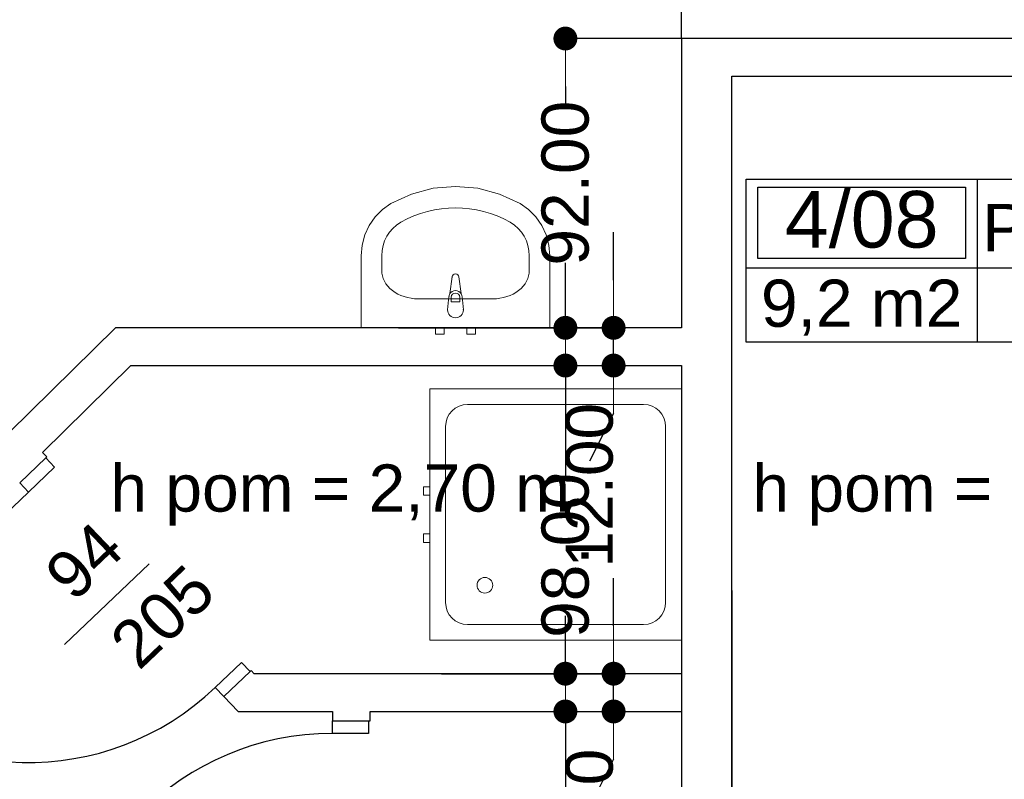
# Model space of a CAD drawing. Header units: millimetres. Extents: x -175445 to -20415, y -559200 to 231527.
# Tile 81 of 256: x -137142 to -134011, y -158986 to -156571. Entities that reach past the tile are written whole.
import ezdxf
from ezdxf.enums import TextEntityAlignment as Align

# ---------------------------------------------------------------- set-up
doc = ezdxf.new("R2010")
doc.units = ezdxf.units.MM
doc.header["$MEASUREMENT"] = 0
for name, color, linetype in [('Drzwi', 7, 'Continuous'), ('Obiekt', 7, 'Continuous'), ('Strefa', 7, 'Continuous'), ('Tekst', 7, 'Continuous'), ('Wymiary', 63, 'Continuous'), ('Ściana', 7, 'Continuous')]:
    doc.layers.add(name, color=color, linetype=linetype)
doc.styles.add('Arial', font='txt')
doc.styles.add('Times new roman', font='txt')
doc.dimstyles.new('GENERATED_STYLE__1', dxfattribs={"dimtxt": 150, "dimasz": 152, "dimexe": 0.18, "dimexo": 0, "dimgap": 0.09, "dimtad": 1, "dimtih": 1, "dimtoh": 1, "dimlfac": 0.1, "dimzin": 0, "dimdsep": 46, "dimtxsty": 'Arial', "dimblk": 'ARROWHEAD_11', "dimblk1": 'ARROWHEAD_11', "dimblk2": 'ARROWHEAD_11', "dimcen": 0.09, "dimclrd": 114, "dimclre": 114, "dimclrt": 114, "dimazin": 0, "dimtfac": 1, "dimtdec": 4, "dimtmove": 0, "dimatfit": 3, "dimfxl": 1, "dimtolj": 1, "dimtzin": 0, "dimarcsym": 0})
doc.dimstyles.new('GENERATED_STYLE__2', dxfattribs={"dimtxt": 150, "dimasz": 152, "dimexe": 0.18, "dimexo": 0, "dimgap": 0.09, "dimtad": 1, "dimlfac": 0.1, "dimzin": 0, "dimdsep": 46, "dimtxsty": 'Arial', "dimblk": 'ARROWHEAD_11', "dimblk1": 'ARROWHEAD_11', "dimblk2": 'ARROWHEAD_11', "dimcen": 0.09, "dimclrd": 114, "dimclre": 114, "dimclrt": 114, "dimazin": 0, "dimtfac": 1, "dimtdec": 4, "dimtmove": 0, "dimatfit": 3, "dimfxl": 1, "dimtolj": 1, "dimtzin": 0, "dimarcsym": 0})

# ---------------------------------------------------------------- blocks, each defined once
blk = doc.blocks.new('Przyg. lekarzy_4_08_8', base_point=(-134097.5, 38009.7))
at = {"layer": 'Strefa'}
for p, q in [((-134831.6, 38292.6), (-132748.2, 38292.6)), ((-134831.6, 37774), (-134831.6, 38292.6)), ((-134097.5, 38292.6), (-134097.5, 37774)), ((-132748.2, 38292.6), (-132748.2, 37774)), ((-134794.9, 38266.6), (-134134.2, 38266.6)), ((-134794.9, 38040.3), (-134794.9, 38266.6)), ((-134134.2, 38266.6), (-134134.2, 38040.3)), ((-134134.2, 38040.3), (-134794.9, 38040.3)), ((-134831.6, 38009.7), (-132748.2, 38009.7)), ((-132748.2, 37774), (-134831.6, 37774))]:
    blk.add_line(p, q, dxfattribs=at)
at = {"layer": 'Strefa', "style": 'Arial'}
for tag, height, p in [('ROOM_NUMBER', 180, (-134464.5, 38164.6)), ('ROOM_NAME', 150, (-133422.9, 38138.1)), ('floor_f', 150, (-133422.9, 37911)), ('ROOM_CALC_AREA', 150, (-134464.5, 37897.6))]:
    blk.add_attdef(tag, text='', height=height, dxfattribs=at).set_placement(p, align=Align.MIDDLE_CENTER)
blk = doc.blocks.new('ARROWHEAD_11')
at = {"color": 0, "linetype": 'Continuous', "lineweight": 0}
blk.add_line((0, 0), (-1, 0), dxfattribs=at)
at = {"color": 0, "linetype": 'Continuous', "lineweight": 0, "const_width": 0.25, "flags": 128}
blk.add_lwpolyline([(-0.125, 0, 1), (0.125, 0, 1)], format="xyb", close=True, dxfattribs=at)
blk = doc.blocks.new('*D1356')
at = {"layer": 'Defpoints', "color": 0}
for p in [(-134878, -156750.6), (-133676.4, -156750.6), (-133178, -160140.6)]:
    blk.add_point(p, dxfattribs=at)
at = {"layer": 'Wymiary', "color": 114, "lineweight": -2}
for p, q in [((-134878, -156750.6), (-133676.2, -156750.6)), ((-133676.4, -156902.6), (-133676.4, -158248.3)), ((-133676.4, -159988.6), (-133676.4, -158870.6)), ((-133178, -160140.6), (-133676.6, -160140.6))]:
    blk.add_line(p, q, dxfattribs=at)
at = {"layer": 'Wymiary', "color": 114, "lineweight": -2, "xscale": 152, "yscale": 152, "zscale": 152}
for p, rotation in [((-133676.4, -156750.6), 90), ((-133676.4, -160140.6), 270)]:
    blk.add_blockref('ARROWHEAD_11', p, dxfattribs=dict(at, rotation=rotation))
at = {"layer": 'Wymiary', "color": 114, "lineweight": 13, "insert": (-133676.4, -158559.5), "char_height": 150, "attachment_point": 5, "rotation": 90, "style": 'Arial'}
blk.add_mtext('\\A1;339.00', dxfattribs=at)
blk = doc.blocks.new('*D1357')
at = {"layer": 'Defpoints', "color": 0}
for p in [(-133523, -156630.6), (-133238, -156630.6), (-134878, -156750.6)]:
    blk.add_point(p, dxfattribs=at)
at = {"layer": 'Wymiary', "color": 114, "lineweight": -2}
for p, q in [((-133523, -156478.6), (-133523, -156326.6)), ((-133238, -156630.6), (-133523.2, -156630.6)), ((-133523, -156750.6), (-133523, -156630.6)), ((-134878, -156750.6), (-133522.9, -156750.6)), ((-133523, -156902.6), (-133599.7, -157054.6))]:
    blk.add_line(p, q, dxfattribs=at)
at = {"layer": 'Wymiary', "color": 114, "lineweight": -2, "xscale": 152, "yscale": 152, "zscale": 152}
for p, rotation in [((-133523, -156630.6), 270), ((-133523, -156750.6), 90)]:
    blk.add_blockref('ARROWHEAD_11', p, dxfattribs=dict(at, rotation=rotation))
at = {"layer": 'Wymiary', "color": 114, "lineweight": 13, "insert": (-133599.7, -157131.3), "char_height": 150, "attachment_point": 5, "rotation": 90, "style": 'Arial'}
blk.add_mtext('\\A1;12.00', dxfattribs=at)
blk = doc.blocks.new('*D1361')
at = {"layer": 'Defpoints', "color": 0}
for p in [(-135800.4, -158770.6), (-135406.9, -158770.6), (-135288, -159870.6)]:
    blk.add_point(p, dxfattribs=at)
at = {"layer": 'Wymiary', "color": 114, "lineweight": -2}
for p, q in [((-135406.9, -158618.6), (-135406.9, -158466.6)), ((-135800.4, -158770.6), (-135406.7, -158770.6)), ((-135406.9, -158770.6), (-135406.9, -159130.3)), ((-135406.9, -159870.6), (-135406.9, -159738.6)), ((-135288, -159870.6), (-135407.1, -159870.6)), ((-135406.9, -160022.6), (-135406.9, -160174.6))]:
    blk.add_line(p, q, dxfattribs=at)
at = {"layer": 'Wymiary', "color": 114, "lineweight": -2, "xscale": 152, "yscale": 152, "zscale": 152}
for p, rotation in [((-135406.9, -158770.6), 270), ((-135406.9, -159870.6), 90)]:
    blk.add_blockref('ARROWHEAD_11', p, dxfattribs=dict(at, rotation=rotation))
at = {"layer": 'Wymiary', "color": 114, "lineweight": 13, "insert": (-135406.9, -159434.5), "char_height": 150, "attachment_point": 5, "rotation": 90, "style": 'Arial'}
blk.add_mtext('\\A1;110.00', dxfattribs=at)
blk = doc.blocks.new('*D1362')
at = {"layer": 'Defpoints', "color": 0}
for p in [(-135800.4, -158650.6), (-135253.5, -158650.6), (-135800.4, -158770.6)]:
    blk.add_point(p, dxfattribs=at)
at = {"layer": 'Wymiary', "color": 114, "lineweight": -2}
for p, q in [((-135253.5, -158498.6), (-135253.5, -158346.6)), ((-135800.4, -158650.6), (-135253.3, -158650.6)), ((-135253.5, -158770.6), (-135253.5, -158650.6)), ((-135800.4, -158770.6), (-135253.3, -158770.6)), ((-135253.5, -158922.6), (-135330.2, -159074.6))]:
    blk.add_line(p, q, dxfattribs=at)
at = {"layer": 'Wymiary', "color": 114, "lineweight": -2, "xscale": 152, "yscale": 152, "zscale": 152}
for p, rotation in [((-135253.5, -158650.6), 270), ((-135253.5, -158770.6), 90)]:
    blk.add_blockref('ARROWHEAD_11', p, dxfattribs=dict(at, rotation=rotation))
at = {"layer": 'Wymiary', "color": 114, "lineweight": 13, "insert": (-135330.2, -159151.3), "char_height": 150, "attachment_point": 5, "rotation": 90, "style": 'Arial'}
blk.add_mtext('\\A1;12.00', dxfattribs=at)
blk = doc.blocks.new('*D1363')
at = {"layer": 'Defpoints', "color": 0}
for p in [(-135938, -157670.6), (-135406.9, -157670.6), (-135800.4, -158650.6)]:
    blk.add_point(p, dxfattribs=at)
at = {"layer": 'Wymiary', "color": 114, "lineweight": -2}
for p, q in [((-135406.9, -157518.6), (-135406.9, -157366.6)), ((-135938, -157670.6), (-135406.7, -157670.6)), ((-135406.9, -157670.6), (-135406.9, -158021.5)), ((-135406.9, -158650.6), (-135406.9, -158527.4)), ((-135800.4, -158650.6), (-135406.7, -158650.6)), ((-135406.9, -158802.6), (-135406.9, -158954.6))]:
    blk.add_line(p, q, dxfattribs=at)
at = {"layer": 'Wymiary', "color": 114, "lineweight": -2, "xscale": 152, "yscale": 152, "zscale": 152}
for p, rotation in [((-135406.9, -157670.6), 270), ((-135406.9, -158650.6), 90)]:
    blk.add_blockref('ARROWHEAD_11', p, dxfattribs=dict(at, rotation=rotation))
at = {"layer": 'Wymiary', "color": 114, "lineweight": 13, "insert": (-135406.9, -158274.5), "char_height": 150, "attachment_point": 5, "rotation": 90, "style": 'Arial'}
blk.add_mtext('\\A1;98.00', dxfattribs=at)
blk = doc.blocks.new('*D1364')
at = {"layer": 'Defpoints', "color": 0}
for p in [(-135938, -157550.6), (-135253.5, -157550.6), (-135938, -157670.6)]:
    blk.add_point(p, dxfattribs=at)
at = {"layer": 'Wymiary', "color": 114, "lineweight": -2}
for p, q in [((-135253.5, -157398.6), (-135253.5, -157246.6)), ((-135938, -157550.6), (-135253.3, -157550.6)), ((-135253.5, -157670.6), (-135253.5, -157550.6)), ((-135938, -157670.6), (-135253.3, -157670.6)), ((-135253.5, -157822.6), (-135330.2, -157974.6))]:
    blk.add_line(p, q, dxfattribs=at)
at = {"layer": 'Wymiary', "color": 114, "lineweight": -2, "xscale": 152, "yscale": 152, "zscale": 152}
for p, rotation in [((-135253.5, -157550.6), 270), ((-135253.5, -157670.6), 90)]:
    blk.add_blockref('ARROWHEAD_11', p, dxfattribs=dict(at, rotation=rotation))
at = {"layer": 'Wymiary', "color": 114, "lineweight": 13, "insert": (-135330.2, -158051.3), "char_height": 150, "attachment_point": 5, "rotation": 90, "style": 'Arial'}
blk.add_mtext('\\A1;12.00', dxfattribs=at)
blk = doc.blocks.new('*D1365')
at = {"layer": 'Defpoints', "color": 0}
for p in [(-135406.9, -156630.6), (-135038, -156630.6), (-135938, -157550.6)]:
    blk.add_point(p, dxfattribs=at)
at = {"layer": 'Wymiary', "color": 114, "lineweight": -2}
for p, q in [((-135038, -156630.6), (-135407.1, -156630.6)), ((-135406.9, -156782.6), (-135406.9, -156837.7)), ((-135406.9, -157398.6), (-135406.9, -157343.6)), ((-135938, -157550.6), (-135406.7, -157550.6))]:
    blk.add_line(p, q, dxfattribs=at)
at = {"layer": 'Wymiary', "color": 114, "lineweight": -2, "xscale": 152, "yscale": 152, "zscale": 152}
for p, rotation in [((-135406.9, -156630.6), 90), ((-135406.9, -157550.6), 270)]:
    blk.add_blockref('ARROWHEAD_11', p, dxfattribs=dict(at, rotation=rotation))
at = {"layer": 'Wymiary', "color": 114, "lineweight": 13, "insert": (-135406.9, -157090.6), "char_height": 150, "attachment_point": 5, "rotation": 90, "style": 'Arial'}
blk.add_mtext('\\A1;92.00', dxfattribs=at)
blk = doc.blocks.new('*D1374')
at = {"layer": 'Defpoints', "color": 0}
for p in [(-135038, -158385.6), (-136028, -159395.6), (-135038, -159540.6)]:
    blk.add_point(p, dxfattribs=at)
at = {"layer": 'Wymiary', "color": 114, "lineweight": -2}
for p, q in [((-135038, -158385.6), (-135038, -159540.8)), ((-136028, -159395.6), (-136028, -159540.8)), ((-135876, -159540.6), (-135190, -159540.6))]:
    blk.add_line(p, q, dxfattribs=at)
at = {"layer": 'Wymiary', "color": 114, "lineweight": -2, "xscale": 152, "yscale": 152, "zscale": 152, "rotation": 180}
blk.add_blockref('ARROWHEAD_11', (-136028, -159540.6), dxfattribs=at)
at = {"layer": 'Wymiary', "color": 114, "lineweight": -2, "xscale": 152, "yscale": 152, "zscale": 152}
blk.add_blockref('ARROWHEAD_11', (-135038, -159540.6), dxfattribs=at)
at = {"layer": 'Wymiary', "color": 114, "lineweight": 13, "insert": (-135646.8, -159464), "char_height": 150, "attachment_point": 5, "style": 'Arial'}
blk.add_mtext('\\A1;99.00', dxfattribs=at)
blk = doc.blocks.new('*D1375')
at = {"layer": 'Defpoints', "color": 0}
for p in [(-135038, -158385.6), (-134878, -158385.6), (-134878, -159540.6)]:
    blk.add_point(p, dxfattribs=at)
at = {"layer": 'Wymiary', "color": 114, "lineweight": -2}
for p, q in [((-135038, -158385.6), (-135038, -159540.8)), ((-134878, -158385.6), (-134878, -159540.8)), ((-135833.6, -159540.6), (-135342, -159540.6)), ((-135342, -159540.6), (-135190, -159540.6)), ((-135038, -159540.6), (-134878, -159540.6)), ((-134726, -159540.6), (-134574, -159540.6))]:
    blk.add_line(p, q, dxfattribs=at)
at = {"layer": 'Wymiary', "color": 114, "lineweight": -2, "xscale": 152, "yscale": 152, "zscale": 152}
blk.add_blockref('ARROWHEAD_11', (-135038, -159540.6), dxfattribs=at)
at = {"layer": 'Wymiary', "color": 114, "lineweight": -2, "xscale": 152, "yscale": 152, "zscale": 152, "rotation": 180}
blk.add_blockref('ARROWHEAD_11', (-134878, -159540.6), dxfattribs=at)
at = {"layer": 'Wymiary', "color": 114, "lineweight": 13, "insert": (-135587.9, -159464), "char_height": 150, "attachment_point": 5, "style": 'Arial'}
blk.add_mtext('\\A1;16.00', dxfattribs=at)
blk = doc.blocks.new('*D1376')
at = {"layer": 'Defpoints', "color": 0}
for p in [(-134878, -158385.6), (-133218, -159540.6), (-133218, -160140.6)]:
    blk.add_point(p, dxfattribs=at)
at = {"layer": 'Wymiary', "color": 114, "lineweight": -2}
for p, q in [((-134878, -158385.6), (-134878, -159540.8)), ((-134726, -159540.6), (-133370, -159540.6)), ((-133218, -160140.6), (-133218, -159540.5))]:
    blk.add_line(p, q, dxfattribs=at)
at = {"layer": 'Wymiary', "color": 114, "lineweight": -2, "xscale": 152, "yscale": 152, "zscale": 152, "rotation": 180}
blk.add_blockref('ARROWHEAD_11', (-134878, -159540.6), dxfattribs=at)
at = {"layer": 'Wymiary', "color": 114, "lineweight": -2, "xscale": 152, "yscale": 152, "zscale": 152}
blk.add_blockref('ARROWHEAD_11', (-133218, -159540.6), dxfattribs=at)
at = {"layer": 'Wymiary', "color": 114, "lineweight": 13, "insert": (-134161.8, -159464), "char_height": 150, "attachment_point": 5, "style": 'Arial'}
blk.add_mtext('\\A1;166.00', dxfattribs=at)
blk = doc.blocks.new('*D1381')
at = {"layer": 'Defpoints', "color": 0}
for p in [(-137198, -154676.2), (-135038, -155647.6), (-135038, -156630.6)]:
    blk.add_point(p, dxfattribs=at)
at = {"layer": 'Wymiary', "color": 114, "lineweight": -2}
for p, q in [((-137198, -154676.2), (-137198, -155647.8)), ((-137046, -155647.6), (-135190, -155647.6)), ((-135038, -156630.6), (-135038, -155647.5))]:
    blk.add_line(p, q, dxfattribs=at)
at = {"layer": 'Wymiary', "color": 114, "lineweight": -2, "xscale": 152, "yscale": 152, "zscale": 152, "rotation": 180}
blk.add_blockref('ARROWHEAD_11', (-137198, -155647.6), dxfattribs=at)
at = {"layer": 'Wymiary', "color": 114, "lineweight": -2, "xscale": 152, "yscale": 152, "zscale": 152}
blk.add_blockref('ARROWHEAD_11', (-135038, -155647.6), dxfattribs=at)
at = {"layer": 'Wymiary', "color": 114, "lineweight": 13, "insert": (-136118, -155571), "char_height": 150, "attachment_point": 5, "style": 'Arial'}
blk.add_mtext('\\A1;216.00', dxfattribs=at)
blk = doc.blocks.new('*D1382')
at = {"layer": 'Defpoints', "color": 0}
for p in [(-133238, -155647.6), (-135038, -156630.6), (-133238, -156630.6)]:
    blk.add_point(p, dxfattribs=at)
at = {"layer": 'Wymiary', "color": 114, "lineweight": -2}
for p, q in [((-135038, -156630.6), (-135038, -155647.5)), ((-134886, -155647.6), (-133390, -155647.6)), ((-133238, -156630.6), (-133238, -155647.5))]:
    blk.add_line(p, q, dxfattribs=at)
at = {"layer": 'Wymiary', "color": 114, "lineweight": -2, "xscale": 152, "yscale": 152, "zscale": 152, "rotation": 180}
blk.add_blockref('ARROWHEAD_11', (-135038, -155647.6), dxfattribs=at)
at = {"layer": 'Wymiary', "color": 114, "lineweight": -2, "xscale": 152, "yscale": 152, "zscale": 152}
blk.add_blockref('ARROWHEAD_11', (-133238, -155647.6), dxfattribs=at)
at = {"layer": 'Wymiary', "color": 114, "lineweight": 13, "insert": (-134138, -155571), "char_height": 150, "attachment_point": 5, "style": 'Arial'}
blk.add_mtext('\\A1;180.00', dxfattribs=at)

msp = doc.modelspace()

# ---------------------------------------------------------------- linework, layer by layer
at = {"layer": 'Drzwi'}
for p, q in [((-137059.309, -157964.482), (-137142.451, -158043.932)), ((-137142.451, -158043.932), (-137059.309, -157964.482)), ((-137031.674, -157993.401), (-137059.309, -157964.482)), ((-137114.816, -158072.851), (-137031.674, -157993.401)), ((-137142.451, -158043.932), (-137114.816, -158072.851)), ((-137114.816, -158072.851), (-137736.577, -158667.001)), ((-136437.524, -158615.161), (-136520.667, -158694.612)), ((-136409.889, -158644.08), (-136437.524, -158615.161)), ((-136493.032, -158723.531), (-136409.889, -158644.08)), ((-136493.032, -158723.531), (-136409.889, -158644.08)), ((-136520.667, -158694.612), (-136493.032, -158723.531)), ((-136148.018, -158840.636), (-136148.018, -158800.636)), ((-136148.018, -158800.636), (-136033.018, -158800.636)), ((-136148.018, -158800.636), (-136033.018, -158800.636)), ((-136033.018, -158800.636), (-136033.018, -158840.636)), ((-136033.018, -158840.636), (-136148.018, -158840.636))]:
    msp.add_line(p, q, dxfattribs=at)
for centre, start, end in [((-137114.816, -158072.851), 223.699169, 313.699169), ((-136148.018, -159700.636), 90, 180)]:
    msp.add_arc(centre, 860, start, end, dxfattribs=at)
at = {"layer": 'Obiekt', "lineweight": 5}
for p, q in [((-135756.411, -157100.649), (-135827.373, -157106.805)), ((-135685.45, -157106.805), (-135756.411, -157100.649)), ((-135896.393, -157125.104), (-135961.585, -157155.045)), ((-135827.373, -157106.805), (-135896.393, -157125.104)), ((-135616.429, -157125.104), (-135685.45, -157106.805)), ((-135551.237, -157155.045), (-135616.429, -157125.104)), ((-135961.585, -157155.045), (-135988.563, -157173.775)), ((-135524.259, -157173.775), (-135551.237, -157155.045)), ((-136011.921, -157197.229), (-136030.91, -157224.655)), ((-135988.563, -157173.775), (-136011.921, -157197.229)), ((-135500.902, -157197.229), (-135524.259, -157173.775)), ((-135481.913, -157224.655), (-135500.902, -157197.229)), ((-136030.91, -157224.655), (-136044.924, -157255.179)), ((-135467.898, -157255.179), (-135481.913, -157224.655)), ((-136044.924, -157255.179), (-136053.516, -157287.823)), ((-135459.306, -157287.823), (-135467.898, -157255.179)), ((-136053.516, -157287.823), (-136056.411, -157321.545)), ((-135456.411, -157321.545), (-135459.306, -157287.823)), ((-136056.411, -157321.545), (-136056.411, -157550.636)), ((-135991.194, -157367.363), (-135991.194, -157321.545)), ((-135521.629, -157367.363), (-135521.629, -157321.545)), ((-135456.411, -157550.636), (-135456.411, -157321.545)), ((-135767.511, -157388.918), (-135774.141, -157441.851)), ((-135738.682, -157441.851), (-135745.311, -157388.918)), ((-135875.237, -157458.318), (-135637.585, -157458.318)), ((-135777.411, -157451.365), (-135781.411, -157493.318)), ((-135770.011, -157468.407), (-135770.011, -157453.537)), ((-135742.811, -157468.407), (-135770.011, -157468.407)), ((-135742.811, -157453.537), (-135742.811, -157468.407)), ((-135731.411, -157493.318), (-135735.411, -157451.365)), ((-136056.411, -157550.636), (-135456.411, -157550.636)), ((-135792.911, -157550.636), (-135819.911, -157550.636)), ((-135819.911, -157550.636), (-135819.911, -157570.636)), ((-135819.911, -157570.636), (-135792.911, -157570.636)), ((-135792.911, -157570.636), (-135792.911, -157550.636)), ((-135692.911, -157550.636), (-135719.911, -157550.636)), ((-135719.911, -157550.636), (-135719.911, -157570.636)), ((-135719.911, -157570.636), (-135692.911, -157570.636)), ((-135692.911, -157570.636), (-135692.911, -157550.636)), ((-135038.018, -157744.289), (-135838.018, -157744.289)), ((-135838.018, -157744.289), (-135838.018, -158544.289)), ((-135038.018, -158544.289), (-135038.018, -157744.289)), ((-135158.018, -157794.289), (-135718.018, -157794.289)), ((-135788.018, -157864.289), (-135788.018, -158424.289)), ((-135088.018, -158424.289), (-135088.018, -157864.289)), ((-135838.018, -158055.789), (-135858.018, -158055.789)), ((-135858.018, -158055.789), (-135858.018, -158082.789)), ((-135838.018, -158082.789), (-135838.018, -158055.789)), ((-135858.018, -158082.789), (-135838.018, -158082.789)), ((-135838.018, -158205.789), (-135858.018, -158205.789)), ((-135858.018, -158205.789), (-135858.018, -158232.789)), ((-135858.018, -158232.789), (-135838.018, -158232.789)), ((-135838.018, -158232.789), (-135838.018, -158205.789)), ((-135718.018, -158494.289), (-135158.018, -158494.289)), ((-135838.018, -158544.289), (-135038.018, -158544.289))]:
    msp.add_line(p, q, dxfattribs=at)
at = {"layer": 'Obiekt'}
msp.add_line((-136999.482, -158557.402), (-136730.984, -158300.827), dxfattribs=at)
at = {"layer": 'Obiekt', "lineweight": 5}
msp.add_circle((-135663.018, -158369.289), 25, dxfattribs=at)
for centre, radius, start, end in [((-135756.411, -157390.308), 11.187, 7.138925, 172.861075), ((-135756.411, -157453.265), 21.086, 147.228975, 174.830393), ((-135756.411, -157453.265), 21.086, 32.771025, 147.228975), ((-135756.411, -157453.537), 13.6, 0, 180), ((-135756.411, -157453.265), 21.086, 5.169607, 32.771025), ((-135756.411, -157493.318), 25, 180, 0), ((-135718.018, -157864.289), 70, 90, 180), ((-135158.018, -157864.289), 70, 0, 90), ((-135718.018, -158424.289), 70, 180, 270), ((-135158.018, -158424.289), 70, 270, 0)]:
    msp.add_arc(centre, radius, start, end, dxfattribs=at)
for centre, major_axis, ratio, start_param, end_param in [((-135756.411, -157550.636), (0, 381.818), 0.95652174, 5.78621047, 6.78016015), ((-135875.263, -157321.545), (0, 121.2), 0.95652174, 0.49697483, 1.57079633), ((-135637.559, -157321.545), (0, 121.2), 0.95652174, 4.71238898, 5.78621048), ((-135875.107, -157367.363), (116.066, 0), 0.78364566, 3.14159265, 4.71238898), ((-135637.716, -157367.363), (116.066, 0), 0.78364566, 4.71238898, 6.28318531)]:
    msp.add_ellipse(centre, major_axis=major_axis, ratio=ratio, start_param=start_param, end_param=end_param, dxfattribs=at)
for p in [(-135767.511, -157388.918), (-135738.682, -157441.851), (-135777.411, -157451.365), (-135731.411, -157493.318)]:
    msp.add_point(p, dxfattribs=at)
at = {"layer": 'Ściana'}
for p, q in [((-137142.451, -158043.932), (-137059.309, -157964.482)), ((-137059.309, -157964.482), (-137055.694, -157961.028)), ((-136409.889, -158644.08), (-136406.274, -158640.626)), ((-136493.032, -158723.531), (-136409.889, -158644.08)), ((-136148.018, -158800.636), (-136033.018, -158800.636)), ((-136033.018, -158800.636), (-136028.018, -158800.636))]:
    msp.add_line(p, q, dxfattribs=at)
at = {"layer": 'Ściana', "flags": 128}
for points in [[(-133238.018, -156630.636), (-135038.018, -156630.636)], [(-135038.018, -156630.636), (-135038.018, -157550.636)], [(-134878.018, -156750.636), (-132748.018, -156750.636)], [(-134878.018, -160140.636), (-134878.018, -156750.636)], [(-136838.018, -157550.636), (-137717.156, -158415.121)], [(-135038.018, -157550.636), (-136838.018, -157550.636)], [(-137069.511, -157946.568), (-136788.902, -157670.636)], [(-136788.902, -157670.636), (-135038.018, -157670.636)], [(-135038.018, -157670.636), (-135038.018, -158650.636)], [(-137055.694, -157961.028), (-137069.511, -157946.568)], [(-136396.709, -158650.636), (-136406.274, -158640.626)], [(-135038.018, -158650.636), (-136396.709, -158650.636)], [(-136493.032, -158723.531), (-136448.018, -158770.636)], [(-136448.018, -158770.636), (-136148.018, -158770.636)], [(-136148.018, -158770.636), (-136148.018, -158800.636)], [(-136028.018, -158770.636), (-135038.018, -158770.636)], [(-136028.018, -158800.636), (-136028.018, -158770.636)], [(-135038.018, -158770.636), (-135038.018, -159870.636)]]:
    msp.add_lwpolyline(points, dxfattribs=at)

# ---------------------------------------------------------------- block references
at = {"layer": 'Strefa'}
ref = msp.add_blockref('Przyg. lekarzy_4_08_8', (-134097.513, -157360.255), dxfattribs=at)
ref.add_attrib('ROOM_NAME', 'Przyg. lekarzy', dxfattribs={"color": 7, "height": 150, "style": 'Arial'}).set_placement((-133422.872, -157231.855), align=Align.MIDDLE_CENTER)
ref.add_attrib('ROOM_NUMBER', '4/08', dxfattribs={"color": 7, "height": 180, "style": 'Arial'}).set_placement((-134464.534, -157205.369), align=Align.MIDDLE_CENTER)
ref.add_attrib('ROOM_CALC_AREA', '9,2 m2', dxfattribs={"color": 7, "height": 150, "style": 'Arial'}).set_placement((-134464.534, -157472.309), align=Align.MIDDLE_CENTER)
ref.add_attrib('floor_f', 'tarket', dxfattribs={"color": 7, "height": 150, "style": 'Arial'}).set_placement((-133422.872, -157458.938), align=Align.MIDDLE_CENTER)

# ---------------------------------------------------------------- texts
at = {"layer": 'Obiekt', "char_height": 150, "attachment_point": 7, "rotation": 43.699169, "style": 'Arial'}
for s, insert in [('\\A1;{\\fArial|b0|i0|c238|p38;94}', (-136968.943, -158427.895)), ('\\A1;{\\fArial|b0|i0|c238|p38;205}', (-136761.681, -158644.788))]:
    msp.add_mtext(s, dxfattribs=dict(at, insert=insert))
at = {"layer": 'Tekst', "char_height": 150, "attachment_point": 2, "style": 'Times new roman'}
for insert in [(-136123.019, -157985.025), (-134081.086, -157985.025)]:
    msp.add_mtext('\\A1;{\\fArial|b0|i0|c0|p38;h pom = 2,70 m}', dxfattribs=dict(at, insert=insert))

# ---------------------------------------------------------------- dimensions: what is measured, and where the dimension line sits
at = {"layer": 'Wymiary', "lineweight": 13}
for base, p1, p2, picture, middle in [((-135038.018, -155647.631), (-137198.018, -154676.192), (-135038.018, -156630.636), '*D1381', (-136118.018, -155647.631)), ((-133238.018, -155647.631), (-135038.018, -156630.636), (-133238.018, -156630.636), '*D1382', (-134138.018, -155647.631)), ((-135038.018, -159540.633), (-136028.018, -159395.636), (-135038.018, -158385.636), '*D1374', (-135646.847, -159540.633)), ((-134878.018, -159540.633), (-135038.018, -158385.636), (-134878.018, -158385.636), '*D1375', (-135587.879, -159540.633)), ((-133218.019, -159540.633), (-134878.018, -158385.636), (-133218.019, -160140.636), '*D1376', (-134161.848, -159540.633))]:
    dim = msp.add_linear_dim(base=base, p1=p1, p2=p2, dimstyle='GENERATED_STYLE__1', dxfattribs=at)
    dim.commit()
    dim.dimension.update_dxf_attribs({"geometry": picture, "text_midpoint": middle, "dimtype": 160})
for base, p1, p2, picture, middle in [((-133523.044, -156630.636), (-134878.018, -156750.636), (-133238.018, -156630.636), '*D1357', (-133599.72, -157131.312)), ((-135406.875, -156630.636), (-135938.018, -157550.636), (-135038.018, -156630.636), '*D1365', (-135406.875, -157090.636)), ((-133676.396, -156750.636), (-133178.018, -160140.636), (-134878.018, -156750.636), '*D1356', (-133676.396, -158559.465)), ((-135253.524, -157550.636), (-135938.018, -157670.636), (-135938.018, -157550.636), '*D1364', (-135330.2, -158051.312)), ((-135406.875, -157670.636), (-135800.354, -158650.636), (-135938.018, -157670.636), '*D1363', (-135406.875, -158274.465)), ((-135253.524, -158650.636), (-135800.354, -158770.636), (-135800.354, -158650.636), '*D1362', (-135330.2, -159151.312)), ((-135406.875, -158770.636), (-135288.018, -159870.636), (-135800.354, -158770.636), '*D1361', (-135406.875, -159434.465))]:
    dim = msp.add_linear_dim(base=base, p1=p1, p2=p2, angle=90, dimstyle='GENERATED_STYLE__2', dxfattribs=at)
    dim.commit()
    dim.dimension.update_dxf_attribs({"geometry": picture, "text_midpoint": middle, "dimtype": 160, "text_rotation": 90})

doc.saveas('drawing.dxf')
